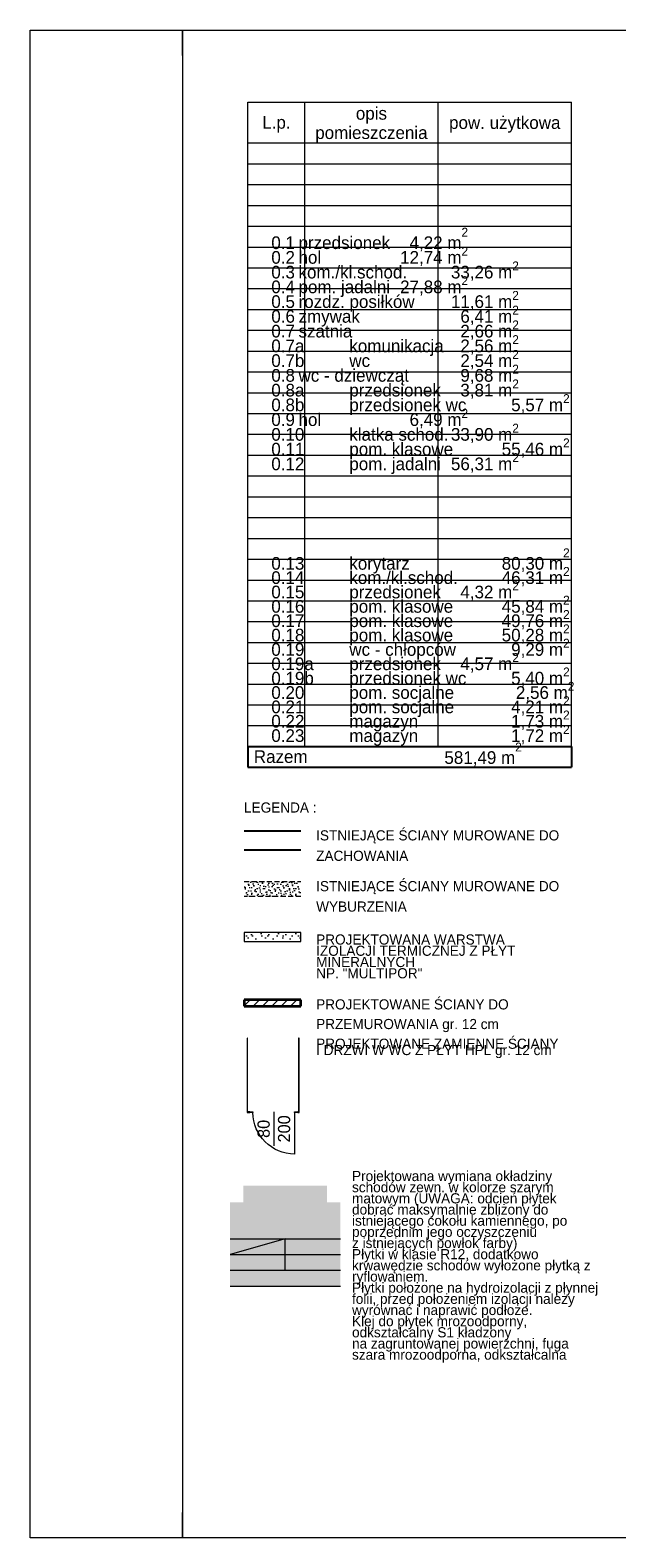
# Model space of a CAD drawing. Extents: x -145259 to -66341, y -2316 to 227384.
# Tile 1 of 141: x -145259 to -133710, y 37284 to 66984. Entities that reach past the tile are written whole.
import ezdxf

# ---------------------------------------------------------------- set-up
doc = ezdxf.new("R2010")
doc.units = 0
doc.header["$MEASUREMENT"] = 0
doc.linetypes.add('Krawędzie ukryte', pattern=[150, 100, -50])
for name, color, linetype, lineweight in [('Arch drzwi_Nr_Pióra__5', 7, 'Continuous', 13), ('Arch ocieplenie_Nr_Pióra__21', 7, 'Continuous', 13), ('Arch opisy_Nr_Pióra__1', 7, 'Continuous', 25), ('Arch opisy_Nr_Pióra__21', 7, 'Continuous', 13), ('ARCH TABELA_Nr_Pióra__21', 7, 'Continuous', 13), ('Arch zmurowania_Nr_Pióra__21', 7, 'Continuous', 13), ('Arch zmurowania_Nr_Pióra__27', 7, 'Continuous', 35), ('Arch ściany działowe_Nr_Pióra__15', 214, 'Continuous', 25), ('Arch ściany działowe_Nr_Pióra__5', 7, 'Continuous', 13), ('Drzwi ArchiCAD_Nr_Pióra__5', 7, 'Continuous', 13), ('INWENT OPISY_Nr_Pióra__21', 7, 'Continuous', 13), ('INWENT.ŚCIANY_Nr_Pióra__1', 7, 'Continuous', 25), ('Istniejące schody_Nr_Pióra__21', 7, 'Continuous', 13)]:
    doc.layers.add(name, color=color, linetype=linetype, lineweight=lineweight)
for name, color, linetype in [('Arch ocieplenie', 7, 'Continuous'), ('Arch zmurowania', 7, 'Continuous'), ('Arch ściany działowe', 7, 'Continuous'), ('Drzwi ArchiCAD', 7, 'Continuous')]:
    doc.layers.add(name, color=color, linetype=linetype)
for name, color, linetype, lineweight, true_color in [('Arch okna_Nr_Pióra__82', 7, 'Continuous', 20, 0xaaaaaa), ('Arch wyburzenia_Nr_Pióra__2', 7, 'Continuous', 13, 0x7f7f7f), ('INWENT.ŚCIANY_Nr_Pióra__2', 7, 'Continuous', 13, 0x7f7f7f)]:
    doc.layers.add(name, color=color, linetype=linetype, lineweight=lineweight, true_color=true_color)
doc.styles.add('GENERATED_STYLE_4', font='txt')
doc.styles.add('GENERATED_STYLE_6', font='txt')
doc.styles.add('GENERATED_STYLE_7', font='txt')

# ---------------------------------------------------------------- blocks, each defined once
blk = doc.blocks.new('Ściana_1', base_point=(-141049, 47880))
at = {"layer": 'Arch zmurowania_Nr_Pióra__21', "linetype": 'Continuous'}
h = blk.add_hatch(dxfattribs=at)
h.set_pattern_fill('Common_Brick', color=256, style=0, pattern_type=2)
h.set_pattern_definition([(45, (0, 0), (-91.92388, 91.92388), [])])
h.paths.add_polyline_path([(-141049, 47760), (-139929, 47760), (-139929, 47880), (-141049, 47880)], flags=0)
at = {"layer": 'Arch zmurowania_Nr_Pióra__27', "linetype": 'Continuous'}
for p, q in [((-139929, 47880), (-141049, 47880)), ((-141049, 47880), (-141049, 47760)), ((-139929, 47760), (-139929, 47880)), ((-141049, 47760), (-139929, 47760))]:
    blk.add_line(p, q, dxfattribs=at)
blk = doc.blocks.new('Ściana_2', base_point=(-141049, 49210))
at = {"layer": 'Arch ocieplenie_Nr_Pióra__21', "linetype": 'Continuous'}
h = blk.add_hatch(dxfattribs=at)
h.set_pattern_fill('Structural_Concrete', color=256, style=0, pattern_type=2)
h.set_pattern_definition([(0, (0, 0), (0, 623.5383), [60, -300]), (0, (180, 311.8), (0, 623.5383), [60, -300]), (60, (0, 0), (-540, 311.7692), [60, -300]), (60, (360, 0), (-540, 311.7692), [60, -300]), (120, (60, 0), (540, 311.7692), [60, -300]), (120, (420, 0), (540, 311.7692), [60, -300]), (0, (0, 60), (0, 120), [0, -120, 0, -180.00001]), (45, (60, 60), (-84.85282, 84.85282), [0, -90, 0, -150.00001])])
h.paths.add_polyline_path([(-141049, 49030), (-139929, 49030), (-139929, 49210), (-141049, 49210)], flags=0)
for p, q in [((-139929, 49210), (-141049, 49210)), ((-141049, 49210), (-141049, 49030)), ((-141049, 49030), (-139929, 49030)), ((-139929, 49030), (-139929, 49210))]:
    blk.add_line(p, q, dxfattribs=at)
blk = doc.blocks.new('D1 Drzwi proste 14')
at = {"layer": 'Drzwi ArchiCAD_Nr_Pióra__5', "linetype": 'Continuous'}
for p, q in [((410, 0), (410, 820)), ((-410, 0), (-470, 0)), ((-470, 0), (-470, -10)), ((-470, 0), (-470, -10)), ((-410, -10), (-410, 0)), ((470, 0), (410, 0)), ((410, 0), (410, -10)), ((470, -10), (470, 0)), ((470, 0), (470, -10)), ((-470, -10), (-410, -10)), ((410, -10), (470, -10))]:
    blk.add_line(p, q, dxfattribs=at)
blk.add_arc((410, 0), 820, 90, 180, dxfattribs=at)
blk = doc.blocks.new('Ściana_33', base_point=(-139963, 45675))
at = {"layer": 'Arch ściany działowe_Nr_Pióra__15', "linetype": 'Continuous'}
for points in [[(-140990, 45675), (-140990, 45663), (-140933, 45663), (-140933, 45673), (-140933, 45675)], [(-139975, 45675), (-139993, 45675), (-139993, 45673), (-139993, 45663), (-139963, 45663)]]:
    blk.add_hatch(color=256, dxfattribs=at).paths.add_polyline_path(points, flags=0)
at = {"layer": 'Arch ściany działowe_Nr_Pióra__5', "linetype": 'Continuous'}
for p, q in [((-140990, 45675), (-140990, 45663)), ((-140990, 45663), (-140933, 45663)), ((-140933, 45675), (-140978, 45675)), ((-140933, 45673), (-140933, 45675)), ((-140933, 45663), (-140933, 45673)), ((-139993, 45673), (-139993, 45675)), ((-139975, 45675), (-139993, 45675)), ((-139993, 45663), (-139993, 45673)), ((-139993, 45663), (-139963, 45663))]:
    blk.add_line(p, q, dxfattribs=at)
at = {"layer": 'Drzwi ArchiCAD', "color": 8, "linetype": 'Continuous', "lineweight": 13, "true_color": 0x7f7f7f, "xscale": -1, "zscale": 1000, "rotation": -179.9999999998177}
blk.add_blockref('D1 Drzwi proste 14', (-140463, 45663), dxfattribs=at)
blk = doc.blocks.new('Ściana_34', base_point=(-140978, 47125))
at = {"layer": 'Arch ściany działowe_Nr_Pióra__15', "linetype": 'Continuous'}
blk.add_hatch(color=256, dxfattribs=at).paths.add_polyline_path([(-140990, 47125), (-140990, 45675), (-140978, 45675), (-140978, 47125)], flags=0)
at = {"layer": 'Arch ściany działowe_Nr_Pióra__5', "linetype": 'Continuous'}
for p, q in [((-140990, 47125), (-140990, 45675)), ((-140978, 47125), (-140990, 47125)), ((-140978, 45675), (-140978, 47125))]:
    blk.add_line(p, q, dxfattribs=at)
blk = doc.blocks.new('Ściana_35', base_point=(-139963, 47125))
at = {"layer": 'Arch ściany działowe_Nr_Pióra__15', "linetype": 'Continuous'}
blk.add_hatch(color=256, dxfattribs=at).paths.add_polyline_path([(-139975, 47125), (-139975, 45675), (-139963, 45663), (-139963, 47125)], flags=0)
at = {"layer": 'Arch ściany działowe_Nr_Pióra__5', "linetype": 'Continuous'}
for p, q in [((-139975, 47125), (-139975, 45675)), ((-139963, 47125), (-139975, 47125)), ((-139963, 45663), (-139963, 47125))]:
    blk.add_line(p, q, dxfattribs=at)

msp = doc.modelspace()

# ---------------------------------------------------------------- hatches: boundary and pattern name
at = {"layer": 'Arch okna_Nr_Pióra__82', "linetype": 'Continuous', "lineweight": 0, "true_color": 0x555555}
msp.add_hatch(color=251, dxfattribs=at).paths.add_polyline_path([(-141322.6, 42243.4), (-139152.6, 42243.4), (-139152.6, 43893.4), (-139412.6, 43893.4), (-139412.6, 44223.4), (-141062.6, 44223.4), (-141062.6, 43893.4), (-141322.6, 43893.4)], flags=0)
at = {"layer": 'Arch wyburzenia_Nr_Pióra__2', "linetype": 'Continuous'}
h = msp.add_hatch(dxfattribs=at)
h.set_pattern_fill('Cut_Stone', color=256, style=0, pattern_type=2)
h.set_pattern_definition([(45, (0, 200), (-63.63961, 63.63961), [0, -60, 0, -90]), (110, (200, 200), (84.572336, 30.781813), [0, -44, 0, -76])])
h.paths.add_polyline_path([(-141048.8, 49919.8), (-139928.8, 49919.8), (-139928.8, 50209.8), (-141048.8, 50209.8)], flags=0)

# ---------------------------------------------------------------- linework, layer by layer
at = {"layer": 'Arch drzwi_Nr_Pióra__5', "linetype": 'Continuous'}
msp.add_line((-140462.6, 45674.9), (-140462.6, 45004.9), dxfattribs=at)
at = {"layer": 'Arch opisy_Nr_Pióra__1', "linetype": 'Continuous'}
for p, q in [((-140976.1, 52869.9), (-140976.1, 52468.3)), ((-140976.1, 52869.9), (-134601.1, 52869.9)), ((-134601.1, 52871.7), (-134601.1, 52468.3)), ((-140976.1, 52468.3), (-134601.1, 52468.3))]:
    msp.add_line(p, q, dxfattribs=at)
at = {"layer": 'Arch opisy_Nr_Pióra__21', "linetype": 'Continuous'}
for p, q in [((-140976.1, 52869.9), (-140976.1, 65564.7)), ((-140976.1, 65564.7), (-134601.1, 65564.7)), ((-139851.1, 52869.9), (-139851.1, 65564.7)), ((-137226.1, 52869.9), (-137226.1, 65564.7)), ((-134601.1, 52869.9), (-134601.1, 65564.7)), ((-140976.1, 64761.7), (-134601.1, 64761.7)), ((-140976.1, 64351.7), (-134601.1, 64351.7)), ((-140976.1, 63941.7), (-134601.1, 63941.7)), ((-140976.1, 63531.7), (-134601.1, 63531.7)), ((-140976.1, 63121.7), (-134601.1, 63121.7)), ((-140976.1, 62711.7), (-134601.1, 62711.7)), ((-140976.1, 62301.7), (-134601.1, 62301.7)), ((-140976.1, 61891.7), (-134601.1, 61891.7)), ((-140976.1, 61481.7), (-134601.1, 61481.7)), ((-140976.1, 61071.7), (-134601.1, 61071.7)), ((-140976.1, 60661.7), (-134601.1, 60661.7)), ((-140976.1, 60251.7), (-134601.1, 60251.7)), ((-140976.1, 59841.7), (-134601.1, 59841.7)), ((-140976.1, 59431.7), (-134601.1, 59431.7)), ((-140976.1, 59021.7), (-134601.1, 59021.7)), ((-140976.1, 58611.7), (-134601.1, 58611.7)), ((-140976.1, 58201.7), (-134601.1, 58201.7)), ((-140976.1, 57791.7), (-134601.1, 57791.7)), ((-140976.1, 57381.7), (-134601.1, 57381.7)), ((-140976.1, 56971.7), (-134601.1, 56971.7)), ((-140976.1, 56561.7), (-134601.1, 56561.7)), ((-140976.1, 56151.7), (-134601.1, 56151.7)), ((-140976.1, 55741.7), (-134601.1, 55741.7)), ((-140976.1, 55331.7), (-134601.1, 55331.7)), ((-140976.1, 54921.7), (-134601.1, 54921.7)), ((-140976.1, 54511.7), (-134601.1, 54511.7)), ((-140976.1, 54101.7), (-134601.1, 54101.7)), ((-140976.1, 53693.4), (-134601.1, 53693.4)), ((-140976.1, 53283.4), (-134601.1, 53283.4)), ((-140976.1, 52871.7), (-134601.1, 52871.7)), ((-140976.1, 52869.9), (-134601.1, 52869.9))]:
    msp.add_line(p, q, dxfattribs=at)
at = {"layer": 'ARCH TABELA_Nr_Pióra__21', "linetype": 'Continuous'}
for p, q in [((-145258.7, 37283.6), (-145258.7, 66983.6)), ((-145258.7, 66983.6), (-70258.7, 66983.6)), ((-142258.7, 66983.6), (-142258.7, 37283.6)), ((-142258.7, 66483.6), (-142258.7, 66983.6)), ((-142258.7, 37283.6), (-142258.7, 37783.6)), ((-70258.7, 37283.6), (-145258.7, 37283.6))]:
    msp.add_line(p, q, dxfattribs=at)
at = {"layer": 'INWENT.ŚCIANY_Nr_Pióra__1', "linetype": 'Continuous'}
for p, q in [((-141048.8, 51209.8), (-139928.8, 51209.8)), ((-139928.8, 50829.8), (-141048.8, 50829.8))]:
    msp.add_line(p, q, dxfattribs=at)
at = {"layer": 'INWENT.ŚCIANY_Nr_Pióra__2', "linetype": 'Krawędzie ukryte'}
for p, q in [((-141048.8, 50209.8), (-139928.8, 50209.8)), ((-139928.8, 49919.8), (-141048.8, 49919.8))]:
    msp.add_line(p, q, dxfattribs=at)
at = {"layer": 'Istniejące schody_Nr_Pióra__21', "linetype": 'Continuous'}
for p, q in [((-141322.6, 43173.4), (-139152.6, 43173.4)), ((-140237.6, 43173.4), (-141322.6, 42863.4)), ((-140237.6, 42553.4), (-140237.6, 43173.4)), ((-141322.6, 42863.4), (-139152.6, 42863.4)), ((-141322.6, 42553.4), (-139152.6, 42553.4)), ((-141322.6, 42243.4), (-139152.6, 42243.4))]:
    msp.add_line(p, q, dxfattribs=at)

# ---------------------------------------------------------------- block references
at = {"layer": 'Arch ocieplenie'}
msp.add_blockref('Ściana_2', (-141048.8, 49209.8), dxfattribs=at)
at = {"layer": 'Arch zmurowania'}
msp.add_blockref('Ściana_1', (-141048.8, 47880.4), dxfattribs=at)
at = {"layer": 'Arch ściany działowe'}
for name, p in [('Ściana_34', (-140977.6, 47124.9)), ('Ściana_35', (-139962.6, 47124.9)), ('Ściana_33', (-139962.6, 45674.9))]:
    msp.add_blockref(name, p, dxfattribs=at)

# ---------------------------------------------------------------- texts
at = {"layer": 'Arch drzwi_Nr_Pióra__5', "linetype": 'Continuous', "insert": (-140783.7, 45339.9), "char_height": 240, "width": 1346.334, "attachment_point": 2, "rotation": 90, "line_spacing_factor": 1.007146, "style": 'GENERATED_STYLE_7'}
msp.add_mtext('{80\\P200}', dxfattribs=at)
at = {"layer": 'Arch opisy_Nr_Pióra__1', "linetype": 'Continuous', "char_height": 250.009}
for s, insert, width, attachment_point, line_spacing_factor, style in [('{opis\\Ppomieszczenia}', (-138541.1, 64764.1), 2402.028, 8, 0.912199, 'GENERATED_STYLE_6'), ('{     0.1^Iprzedsionek^I  4,22 m\\A1{\\H0.7x;\\S2^  ;}^I\\P     0.2^Ihol^I^I12,74 m\\A1{\\H0.7x;\\S2^  ;}^I\\P     0.3^Ikom./kl.schod.^I33,26 m\\A1{\\H0.7x;\\S2^  ;}^I\\P     0.4^Ipom. jadalni^I27,88 m\\A1{\\H0.7x;\\S2^  ;}^I\\P     0.5^Irozdz. posiłków^I11,61 m\\A1{\\H0.7x;\\S2^  ;}^I\\P     0.6^Izmywak^I^I  6,41 m\\A1{\\H0.7x;\\S2^  ;}^I\\P     0.7^Iszatnia^I^I  2,66 m\\A1{\\H0.7x;\\S2^  ;}^I\\P     0.7a^Ikomunikacja^I  2,56 m\\A1{\\H0.7x;\\S2^  ;}^I\\P     0.7b^Iwc^I^I  2,54 m\\A1{\\H0.7x;\\S2^  ;}^I\\P     0.8^Iwc - dziewcząt^I  9,68 m\\A1{\\H0.7x;\\S2^  ;}^I\\P     0.8a^Iprzedsionek^I  3,81 m\\A1{\\H0.7x;\\S2^  ;}\\P     0.8b^Iprzedsionek wc^I  5,57 m\\A1{\\H0.7x;\\S2^  ;}^I\\P     0.9^Ihol^I^I  6,49 m\\A1{\\H0.7x;\\S2^  ;}^I\\P     0.10^Iklatka schod.^I33,90 m\\A1{\\H0.7x;\\S2^  ;}^I\\P     0.11^Ipom. klasowe^I55,46 m\\A1{\\H0.7x;\\S2^  ;}^I\\P     0.12^Ipom. jadalni^I56,31 m\\A1{\\H0.7x;\\S2^  ;}^I^I}', (-140976.1, 58229.8), 6402.5, 7, 0.489245, 'GENERATED_STYLE_4'), ('{     0.13^Ikorytarz^I^I80,30 m\\A1{\\H0.7x;\\S2^  ;}^I\\P     0.14^Ikom./kl.schod.^I46,31 m\\A1{\\H0.7x;\\S2^  ;}^I\\P     0.15^Iprzedsionek^I  4,32 m\\A1{\\H0.7x;\\S2^  ;}^I\\P     0.16^Ipom. klasowe^I45,84 m\\A1{\\H0.7x;\\S2^  ;}^I\\P     0.17^Ipom. klasowe^I49,76 m\\A1{\\H0.7x;\\S2^  ;}^I\\P     0.18^Ipom. klasowe^I50,28 m\\A1{\\H0.7x;\\S2^  ;}^I\\P     0.19^Iwc - chłopców^I  9,29 m\\A1{\\H0.7x;\\S2^  ;}^I\\P     0.19a^Iprzedsionek^I  4,57 m\\A1{\\H0.7x;\\S2^  ;}^I \\P     0.19b^Iprzedsionek wc^I  5,40 m\\A1{\\H0.7x;\\S2^  ;}^I\\P     0.20^Ipom. socjalne^I   2,56 m\\A1{\\H0.7x;\\S2^  ;}^I\\P     0.21^Ipom. socjalne^I  4,21 m\\A1{\\H0.7x;\\S2^  ;}^I\\P     0.22^Imagazyn^I^I  1,73 m\\A1{\\H0.7x;\\S2^  ;}^I\\P     0.23^Imagazyn^I^I  1,72 m\\A1{\\H0.7x;\\S2^  ;}^I^I}', (-140976.1, 52876.7), 6402.5, 7, 0.470878, 'GENERATED_STYLE_4')]:
    msp.add_mtext(s, dxfattribs=dict(at, insert=insert, width=width, attachment_point=attachment_point, line_spacing_factor=line_spacing_factor, style=style))
at = {"layer": 'Arch opisy_Nr_Pióra__1', "linetype": 'Continuous', "style": 'GENERATED_STYLE_6'}
for s, insert, char_height, attachment_point in [('{pow. użytkowa}', (-135916.1, 64962.4), 250.009, 8), ('{L.p.}', (-140411.1, 64966.9), 250.01, 8), ('{Razem}', (-140856.1, 52545), 250.01, 7), ('{ 581,49 m\\A1{\\H0.7x;\\S2^  ;}}', (-137197.4, 52482.7), 250.009, 7)]:
    msp.add_mtext(s, dxfattribs=dict(at, insert=insert, char_height=char_height, attachment_point=attachment_point))
at = {"layer": 'INWENT OPISY_Nr_Pióra__21', "linetype": 'Continuous', "insert": (-141048.8, 51770.4), "char_height": 200, "attachment_point": 1, "style": 'GENERATED_STYLE_6'}
msp.add_mtext('{LEGENDA :}', dxfattribs=at)
at = {"layer": 'INWENT OPISY_Nr_Pióra__21', "linetype": 'Continuous', "char_height": 200, "width": 4861.522, "attachment_point": 1, "style": 'GENERATED_STYLE_6'}
for s, insert, line_spacing_factor in [('{ISTNIEJĄCE ŚCIANY MUROWANE DO ZACHOWANIA}', (-139628.8, 51221.8), 1.206619), ('{ISTNIEJĄCE ŚCIANY MUROWANE DO WYBURZENIA}', (-139628.8, 50221.8), 1.206619), ('{PROJEKTOWANA WARSTWA IZOLACJI TERMICZNEJ Z PŁYT MINERALNYCH  \\PNP. "MULTIPOR"}', (-139628.8, 49170.4), 0.664767), ('{PROJEKTOWANE ŚCIANY DO PRZEMUROWANIA gr. 12 cm}', (-139628.8, 47892.4), 1.16144), ('{PROJEKTOWANE ZAMIENNE ŚCIANY\\PI DRZWI W WC Z PŁYT HPL gr. 12 cm}', (-139628.8, 47117.1), 0.372797), ('{Projektowana wymiana okładziny schodów zewn. w kolorze szarym matowym (UWAGA: odcień płytek \\Pdobrać maksymalnie zbliżony do istniejącego cokołu kamiennego, po poprzednim jego oczyszczeniu \\Pz istniejących powłok farby)  \\PPłytki w klasie R12, dodatkowo krwawędzie schodów wyłożone płytką z ryflowaniem.\\PPłytki położone na hydroizolacji z płynnej folii, przed położeniem izolacji należy wyrównać i naprawić podłoże.\\PKlej do płytek mrozoodporny, odkształcalny S1 kładzony \\Pna zagruntowanej powierzchni, fuga szara mrozoodporna, odkształcalna}', (-138922.6, 44511.6), 0.659609)]:
    msp.add_mtext(s, dxfattribs=dict(at, insert=insert, line_spacing_factor=line_spacing_factor))

doc.saveas('drawing.dxf')
